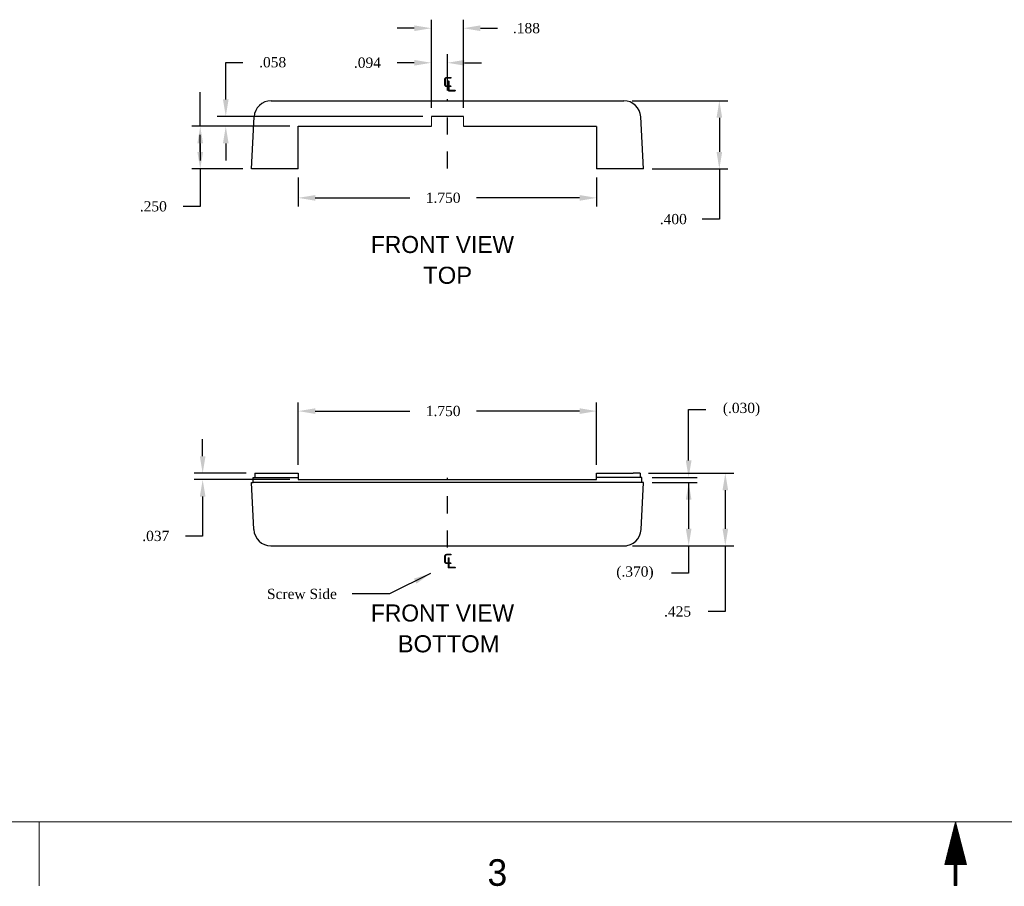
# Model space of a CAD drawing. Header units: millimetres. Extents: x -0.3 to 64.6, y -4.6 to 34.
# Tile 3 of 8: x 21.7 to 27.4, y 17.6 to 22.7. Entities that reach past the tile are written whole.
import ezdxf
from ezdxf.enums import TextEntityAlignment as Align

# ---------------------------------------------------------------- set-up
doc = ezdxf.new("R2010")
doc.units = ezdxf.units.MM
doc.header["$MEASUREMENT"] = 0
doc.linetypes.add('PHANTOM2', pattern=[1.25, 0.625, -0.125, 0.125, -0.125, 0.125, -0.125])
doc.layers.add('BORDER', color=1, linetype='Continuous', lineweight=5)
for name, color, linetype in [('Case Bottom', 10, 'Continuous'), ('Case Top', 40, 'Continuous'), ('Dimension-Text', 4, 'Continuous'), ('PEC05DBAN_Socket', 110, 'Continuous')]:
    doc.layers.add(name, color=color, linetype=linetype)
doc.styles.get("Standard").update_dxf_attribs({"font": 'TIMES.TTF'})
doc.styles.add('TXT', font='txt')
doc.dimstyles.get("Standard").update_dxf_attribs({"dimtxt": 0.06, "dimasz": 0.1, "dimexe": 0.05, "dimexo": 0.05, "dimgap": 0.09, "dimtad": 0, "dimtih": 1, "dimtoh": 1, "dimdec": 3, "dimzin": 4, "dimdsep": 46, "dimtxsty": 'Standard', "dimcen": 0.09, "dimadec": 0, "dimazin": 0, "dimtfac": 1, "dimtdec": 3, "dimtofl": 0, "dimtmove": 0, "dimatfit": 3, "dimfxl": 1, "dimtolj": 1, "dimtzin": 0, "dimarcsym": 0})

# ---------------------------------------------------------------- blocks, each defined once
blk = doc.blocks.new('*D24')
at = {"layer": 'Defpoints', "color": 0}
for p in [(25.3203, 19.9941), (25.2203, 19.6241), (25.5853, 19.6241)]:
    blk.add_point(p, dxfattribs=at)
at = {"layer": 'Dimension-Text', "color": 0, "lineweight": -2}
for p, q in [((25.3703, 19.9941), (25.6353, 19.9941)), ((25.5853, 19.9941), (25.5853, 19.7241)), ((25.2703, 19.6241), (25.6353, 19.6241)), ((25.5853, 19.6241), (25.5853, 19.4635)), ((25.5853, 19.4635), (25.4853, 19.4635))]:
    blk.add_line(p, q, dxfattribs=at)
at = {"layer": 'Dimension-Text', "color": 0}
blk.add_solid([(25.5687, 19.7241), (25.602, 19.7241), (25.5853, 19.6241)], dxfattribs=at)
at = {"layer": 'Dimension-Text', "color": 0, "insert": (25.2703, 19.4635), "char_height": 0.06, "attachment_point": 5}
blk.add_mtext('\\A1;(.370)', dxfattribs=at)
blk = doc.blocks.new('_None')
blk = doc.blocks.new('*D25')
at = {"layer": 'Defpoints', "color": 0}
for p in [(25.3003, 20.0491), (25.8003, 20.0491), (25.206, 19.6241)]:
    blk.add_point(p, dxfattribs=at)
at = {"layer": 'Dimension-Text', "color": 0, "lineweight": -2}
for p, q in [((25.3503, 20.0491), (25.8503, 20.0491)), ((25.8003, 19.9491), (25.8003, 19.7241)), ((25.256, 19.6241), (25.8503, 19.6241)), ((25.8003, 19.6241), (25.8003, 19.2385)), ((25.8003, 19.2385), (25.7003, 19.2385))]:
    blk.add_line(p, q, dxfattribs=at)
at = {"layer": 'Dimension-Text', "color": 0}
for points in [[(25.7837, 19.9491), (25.817, 19.9491), (25.8003, 20.0491)], [(25.7837, 19.7241), (25.817, 19.7241), (25.8003, 19.6241)]]:
    blk.add_solid(points, dxfattribs=at)
at = {"layer": 'Dimension-Text', "color": 0, "insert": (25.5203, 19.2385), "char_height": 0.06, "attachment_point": 5}
blk.add_mtext('\\A1;.425', dxfattribs=at)
blk = doc.blocks.new('*D26')
at = {"layer": 'Defpoints', "color": 0}
for p in [(23.2953, 20.4135), (23.2953, 20.0491), (25.0453, 20.0491)]:
    blk.add_point(p, dxfattribs=at)
at = {"layer": 'Dimension-Text', "color": 0, "lineweight": -2}
for p, q in [((23.2953, 20.0991), (23.2953, 20.4635)), ((25.0453, 20.0991), (25.0453, 20.4635)), ((23.3953, 20.4135), (23.9503, 20.4135)), ((24.9453, 20.4135), (24.3403, 20.4135))]:
    blk.add_line(p, q, dxfattribs=at)
at = {"layer": 'Dimension-Text', "color": 0}
for points in [[(23.3953, 20.4301), (23.3953, 20.3968), (23.2953, 20.4135)], [(24.9453, 20.4301), (24.9453, 20.3968), (25.0453, 20.4135)]]:
    blk.add_solid(points, dxfattribs=at)
at = {"layer": 'Dimension-Text', "color": 0, "insert": (24.1453, 20.4135), "char_height": 0.06, "attachment_point": 5}
blk.add_mtext('\\A1;1.750', dxfattribs=at)
blk = doc.blocks.new('*D27')
at = {"layer": 'Defpoints', "color": 0}
for p in [(23.0403, 20.0491), (22.7347, 20.0121), (23.2953, 20.0121)]:
    blk.add_point(p, dxfattribs=at)
at = {"layer": 'Dimension-Text', "color": 0, "lineweight": -2}
for p, q in [((22.7347, 20.1491), (22.7347, 20.2491)), ((22.9903, 20.0491), (22.6847, 20.0491)), ((23.2453, 20.0121), (22.6847, 20.0121)), ((22.7347, 19.9121), (22.7347, 19.681)), ((22.7347, 19.681), (22.6347, 19.681))]:
    blk.add_line(p, q, dxfattribs=at)
at = {"layer": 'Dimension-Text', "color": 0}
for points in [[(22.718, 20.1491), (22.7513, 20.1491), (22.7347, 20.0491)], [(22.718, 19.9121), (22.7513, 19.9121), (22.7347, 20.0121)]]:
    blk.add_solid(points, dxfattribs=at)
at = {"layer": 'Dimension-Text', "color": 0, "insert": (22.4597, 19.681), "char_height": 0.06, "attachment_point": 5}
blk.add_mtext('\\A1;.037', dxfattribs=at)
blk = doc.blocks.new('*D29')
at = {"layer": 'Defpoints', "color": 0}
for p in [(25.3203, 20.0241), (25.3203, 19.9941), (25.5853, 20.0241)]:
    blk.add_point(p, dxfattribs=at)
at = {"layer": 'Dimension-Text', "color": 0, "lineweight": -2}
for p, q in [((25.5853, 20.1241), (25.5853, 20.4224)), ((25.5853, 20.4224), (25.6853, 20.4224)), ((25.3703, 20.0241), (25.6353, 20.0241)), ((25.3703, 19.9941), (25.6353, 19.9941)), ((25.5853, 19.8941), (25.5853, 19.7941))]:
    blk.add_line(p, q, dxfattribs=at)
at = {"layer": 'Dimension-Text', "color": 0}
for points in [[(25.5687, 20.1241), (25.602, 20.1241), (25.5853, 20.0241)], [(25.5687, 19.8941), (25.602, 19.8941), (25.5853, 19.9941)]]:
    blk.add_solid(points, dxfattribs=at)
at = {"layer": 'Dimension-Text', "color": 0, "insert": (25.8953, 20.4224), "char_height": 0.06, "attachment_point": 5}
blk.add_mtext('\\A1;(.030)', dxfattribs=at)
blk = doc.blocks.new('*D30')
at = {"layer": 'Defpoints', "color": 0}
for p in [(25.2045, 22.233), (25.7653, 22.233), (25.3203, 21.833)]:
    blk.add_point(p, dxfattribs=at)
at = {"layer": 'Dimension-Text', "color": 0, "lineweight": -2}
for p, q in [((25.2545, 22.233), (25.8153, 22.233)), ((25.7653, 22.133), (25.7653, 21.933)), ((25.3703, 21.833), (25.8153, 21.833)), ((25.7653, 21.833), (25.7653, 21.5385)), ((25.7653, 21.5385), (25.6653, 21.5385))]:
    blk.add_line(p, q, dxfattribs=at)
at = {"layer": 'Dimension-Text', "color": 0}
for points in [[(25.7487, 22.133), (25.782, 22.133), (25.7653, 22.233)], [(25.7487, 21.933), (25.782, 21.933), (25.7653, 21.833)]]:
    blk.add_solid(points, dxfattribs=at)
at = {"layer": 'Dimension-Text', "color": 0, "insert": (25.4953, 21.5385), "char_height": 0.06, "attachment_point": 5}
blk.add_mtext('\\A1;.400', dxfattribs=at)
blk = doc.blocks.new('*D31')
at = {"layer": 'Defpoints', "color": 0}
for p in [(22.7203, 22.083), (23.2953, 22.083), (23.0203, 21.833)]:
    blk.add_point(p, dxfattribs=at)
at = {"layer": 'Dimension-Text', "color": 0, "lineweight": -2}
for p, q in [((22.7203, 22.183), (22.7203, 22.283)), ((22.7203, 22.083), (22.7203, 22.183)), ((23.2453, 22.083), (22.6703, 22.083)), ((22.7203, 21.933), (22.7203, 22.033)), ((22.7203, 21.983), (22.7203, 21.883)), ((22.9703, 21.833), (22.6703, 21.833)), ((22.7203, 21.833), (22.7203, 21.733)), ((22.7203, 21.733), (22.7203, 21.6135)), ((22.7203, 21.6135), (22.6203, 21.6135))]:
    blk.add_line(p, q, dxfattribs=at)
at = {"layer": 'Dimension-Text', "color": 0}
for points in [[(22.7037, 21.983), (22.737, 21.983), (22.7203, 22.083)], [(22.7037, 21.933), (22.737, 21.933), (22.7203, 21.833)]]:
    blk.add_solid(points, dxfattribs=at)
at = {"layer": 'Dimension-Text', "color": 0, "insert": (22.4453, 21.6135), "char_height": 0.06, "attachment_point": 5}
blk.add_mtext('\\A1;.250', dxfattribs=at)
blk = doc.blocks.new('*D32')
at = {"layer": 'Defpoints', "color": 0}
for p in [(23.2953, 21.833), (25.0453, 21.833), (25.0453, 21.6635)]:
    blk.add_point(p, dxfattribs=at)
at = {"layer": 'Dimension-Text', "color": 0, "lineweight": -2}
for p, q in [((23.2953, 21.783), (23.2953, 21.6135)), ((25.0453, 21.783), (25.0453, 21.6135)), ((23.3953, 21.6635), (23.9503, 21.6635)), ((24.9453, 21.6635), (24.3403, 21.6635))]:
    blk.add_line(p, q, dxfattribs=at)
at = {"layer": 'Dimension-Text', "color": 0}
for points in [[(23.3953, 21.6801), (23.3953, 21.6468), (23.2953, 21.6635)], [(24.9453, 21.6801), (24.9453, 21.6468), (25.0453, 21.6635)]]:
    blk.add_solid(points, dxfattribs=at)
at = {"layer": 'Dimension-Text', "color": 0, "insert": (24.1453, 21.6635), "char_height": 0.06, "attachment_point": 5}
blk.add_mtext('\\A1;1.750', dxfattribs=at)
blk = doc.blocks.new('*D60')
at = {"layer": 'Defpoints', "color": 0, "linetype": 'Continuous'}
for p in [(24.2637, 22.658), (24.0762, 22.141), (24.2637, 22.141)]:
    blk.add_point(p, dxfattribs=at)
at = {"layer": 'Dimension-Text', "color": 0, "linetype": 'Continuous', "lineweight": -2}
for p, q in [((24.0762, 22.191), (24.0762, 22.708)), ((24.2637, 22.191), (24.2637, 22.708)), ((23.9762, 22.658), (23.8762, 22.658)), ((24.3637, 22.658), (24.4637, 22.658))]:
    blk.add_line(p, q, dxfattribs=at)
at = {"layer": 'Dimension-Text', "color": 0, "linetype": 'Continuous'}
for points in [[(23.9762, 22.6746), (23.9762, 22.6413), (24.0762, 22.658)], [(24.3637, 22.6746), (24.3637, 22.6413), (24.2637, 22.658)]]:
    blk.add_solid(points, dxfattribs=at)
at = {"layer": 'Dimension-Text', "color": 0, "linetype": 'Continuous', "insert": (24.6337, 22.658), "char_height": 0.06, "attachment_point": 5}
blk.add_mtext('\\A1;.188', dxfattribs=at)
blk = doc.blocks.new('*D61')
at = {"layer": 'Defpoints', "color": 0, "linetype": 'Continuous'}
for p in [(24.0762, 22.4555), (24.1703, 22.243), (24.0762, 22.141)]:
    blk.add_point(p, dxfattribs=at)
at = {"layer": 'Dimension-Text', "color": 0, "linetype": 'Continuous', "lineweight": -2}
for p, q in [((24.0762, 22.191), (24.0762, 22.5055)), ((24.1703, 22.293), (24.1703, 22.5055)), ((23.9762, 22.4555), (23.8762, 22.4555)), ((24.2703, 22.4555), (24.3703, 22.4555))]:
    blk.add_line(p, q, dxfattribs=at)
at = {"layer": 'Dimension-Text', "color": 0, "linetype": 'Continuous'}
for points in [[(23.9762, 22.4721), (23.9762, 22.4388), (24.0762, 22.4555)], [(24.2703, 22.4721), (24.2703, 22.4388), (24.1703, 22.4555)]]:
    blk.add_solid(points, dxfattribs=at)
at = {"layer": 'Dimension-Text', "color": 0, "linetype": 'Continuous', "insert": (23.7012, 22.4555), "char_height": 0.06, "attachment_point": 5}
blk.add_mtext('\\A1;.094', dxfattribs=at)
blk = doc.blocks.new('*D62')
at = {"layer": 'Defpoints', "color": 0, "linetype": 'Continuous'}
for p in [(22.8703, 22.141), (24.0762, 22.141), (23.2953, 22.083)]:
    blk.add_point(p, dxfattribs=at)
at = {"layer": 'Dimension-Text', "color": 0, "linetype": 'Continuous', "lineweight": -2}
for p, q in [((22.8703, 22.241), (22.8703, 22.458)), ((22.8703, 22.458), (22.9703, 22.458)), ((24.0262, 22.141), (22.8203, 22.141)), ((23.2453, 22.083), (22.8203, 22.083)), ((22.8703, 21.983), (22.8703, 21.883))]:
    blk.add_line(p, q, dxfattribs=at)
at = {"layer": 'Dimension-Text', "color": 0, "linetype": 'Continuous'}
for points in [[(22.8537, 22.241), (22.887, 22.241), (22.8703, 22.141)], [(22.8537, 21.983), (22.887, 21.983), (22.8703, 22.083)]]:
    blk.add_solid(points, dxfattribs=at)
at = {"layer": 'Dimension-Text', "color": 0, "linetype": 'Continuous', "insert": (23.1453, 22.458), "char_height": 0.06, "attachment_point": 5}
blk.add_mtext('\\A1;.058', dxfattribs=at)

msp = doc.modelspace()

# ---------------------------------------------------------------- linework, layer by layer
at = {"layer": 'BORDER', "linetype": 'Continuous'}
for p, q in [((16.4006, 18.0055), (37.9006, 18.0055)), ((21.7756, 17.6305), (21.7756, 18.0055)), ((27.1506, 18.0055), (27.087, 17.7555)), ((27.2142, 17.7555), (27.1506, 18.0055)), ((27.1431, 17.7555), (27.087, 17.7555)), ((27.1431, 17.7555), (27.1431, 17.6315)), ((27.2142, 17.7555), (27.1581, 17.7555)), ((27.1581, 17.7555), (27.1581, 17.6315)), ((27.1581, 17.6315), (27.1431, 17.6315))]:
    msp.add_line(p, q, dxfattribs=at)
at = {"layer": 'BORDER'}
for p, q in [((27.1337, 17.9391), (27.1606, 17.9661)), ((27.1361, 17.9486), (27.1592, 17.9717)), ((27.1385, 17.9581), (27.1578, 17.9774)), ((27.1409, 17.9676), (27.1563, 17.983)), ((27.1434, 17.9771), (27.1549, 17.9886)), ((27.1458, 17.9866), (27.1535, 17.9943)), ((27.1482, 17.9961), (27.152, 17.9999)), ((27.1071, 17.8348), (27.1764, 17.9041)), ((27.1095, 17.8443), (27.175, 17.9097)), ((27.112, 17.8538), (27.1736, 17.9154)), ((27.1144, 17.8633), (27.1721, 17.921)), ((27.1168, 17.8727), (27.1707, 17.9266)), ((27.1192, 17.8822), (27.1692, 17.9323)), ((27.1216, 17.8917), (27.1678, 17.9379)), ((27.124, 17.9012), (27.1664, 17.9435)), ((27.1265, 17.9107), (27.1649, 17.9492)), ((27.1289, 17.9202), (27.1635, 17.9548)), ((27.1313, 17.9297), (27.1621, 17.9604)), ((27.0878, 17.7589), (27.1879, 17.859)), ((27.0902, 17.7684), (27.1865, 17.8646)), ((27.0915, 17.7555), (27.1893, 17.8534)), ((27.0926, 17.7779), (27.185, 17.8703)), ((27.0951, 17.7874), (27.1836, 17.8759)), ((27.0975, 17.7969), (27.1822, 17.8815)), ((27.0986, 17.7555), (27.1908, 17.8477)), ((27.0999, 17.8063), (27.1807, 17.8872)), ((27.1023, 17.8158), (27.1793, 17.8928)), ((27.1047, 17.8253), (27.1779, 17.8984)), ((27.1057, 17.7555), (27.1922, 17.8421)), ((27.1127, 17.7555), (27.1936, 17.8364)), ((27.1198, 17.7555), (27.1951, 17.8308)), ((27.1269, 17.7555), (27.1965, 17.8252)), ((27.1339, 17.7555), (27.1979, 17.8195)), ((27.141, 17.7555), (27.1994, 17.8139)), ((27.1431, 17.7505), (27.2008, 17.8083)), ((27.1431, 17.7435), (27.2022, 17.8026)), ((27.1622, 17.7555), (27.2037, 17.797)), ((27.1693, 17.7555), (27.2051, 17.7914)), ((27.1431, 17.7364), (27.1581, 17.7514)), ((27.1431, 17.7293), (27.1581, 17.7443)), ((27.1431, 17.7223), (27.1581, 17.7373)), ((27.1431, 17.7152), (27.1581, 17.7302)), ((27.1764, 17.7555), (27.2066, 17.7857)), ((27.1834, 17.7555), (27.208, 17.7801)), ((27.1905, 17.7555), (27.2094, 17.7744)), ((27.1976, 17.7555), (27.2109, 17.7688)), ((27.2047, 17.7555), (27.2123, 17.7632)), ((27.2117, 17.7555), (27.2137, 17.7575)), ((27.1431, 17.7081), (27.1581, 17.7231)), ((27.1431, 17.701), (27.1581, 17.716)), ((27.1431, 17.694), (27.1581, 17.709)), ((27.1431, 17.6869), (27.1581, 17.7019)), ((27.1431, 17.6798), (27.1581, 17.6948)), ((27.1431, 17.6728), (27.1581, 17.6878)), ((27.1431, 17.6657), (27.1581, 17.6807)), ((27.1431, 17.6586), (27.1581, 17.6736)), ((27.1431, 17.6516), (27.1581, 17.6665)), ((27.1431, 17.6445), (27.1581, 17.6595)), ((27.1431, 17.6374), (27.1581, 17.6524)), ((27.1443, 17.6315), (27.1581, 17.6453)), ((27.1514, 17.6315), (27.1581, 17.6383))]:
    msp.add_line(p, q, dxfattribs=at)
at = {"layer": 'Case Bottom'}
for p, q in [((23.0403, 20.0491), (23.0803, 20.0491)), ((23.0403, 20.0491), (23.0403, 20.0241)), ((23.0803, 20.0491), (23.2953, 20.0491)), ((23.2953, 20.0491), (23.2953, 20.0121)), ((25.0453, 20.0121), (25.0453, 20.0491)), ((25.0453, 20.0491), (25.2603, 20.0491)), ((25.3003, 20.0491), (25.2603, 20.0491)), ((25.3003, 20.0491), (25.3003, 20.0241)), ((23.0203, 19.9941), (23.0303, 19.9941)), ((23.0348, 19.7189), (23.0203, 19.9941)), ((23.0303, 20.0241), (23.2953, 20.0241)), ((23.0303, 19.9941), (23.0303, 20.0241)), ((25.3203, 19.9941), (23.0303, 19.9941)), ((23.2953, 20.0121), (25.0453, 20.0121)), ((23.2953, 20.0121), (25.0453, 20.0121)), ((25.3103, 20.0241), (25.0453, 20.0241)), ((25.3059, 19.7189), (25.3203, 19.9941)), ((25.3103, 19.9941), (25.3103, 20.0241)), ((23.1346, 19.6241), (25.2203, 19.6241))]:
    msp.add_line(p, q, dxfattribs=at)
for centre, start, end in [((23.1346, 19.7241), 183, 270), ((25.206, 19.7241), 270, 357)]:
    msp.add_arc(centre, 0.1, start, end, dxfattribs=at)
at = {"layer": 'Case Top'}
for p, q in [((23.1362, 22.233), (25.2045, 22.233)), ((23.0203, 21.833), (23.0363, 22.1382)), ((24.2637, 22.141), (24.0762, 22.141)), ((25.3203, 21.833), (25.3043, 22.1382)), ((23.2953, 21.833), (23.2953, 22.083)), ((23.2953, 22.083), (24.0762, 22.083)), ((24.2637, 22.083), (25.0453, 22.083)), ((25.0453, 22.081), (25.0453, 21.833)), ((23.2953, 21.833), (23.0203, 21.833)), ((25.3203, 21.833), (25.0453, 21.833))]:
    msp.add_line(p, q, dxfattribs=at)
at = {"layer": 'Case Top', "lineweight": 5}
for p, q in [((24.0762, 22.141), (24.0762, 22.083)), ((24.2637, 22.141), (24.2637, 22.083))]:
    msp.add_line(p, q, dxfattribs=at)
at = {"layer": 'Case Top'}
for centre, start, end in [((23.1362, 22.133), 90, 177), ((25.2045, 22.133), 3, 90)]:
    msp.add_arc(centre, 0.1, start, end, dxfattribs=at)
at = {"layer": 'Dimension-Text', "linetype": 'PHANTOM2', "ltscale": 0.1}
for p, q in [((24.1703, 21.835), (24.1703, 22.243)), ((24.1703, 19.6141), (24.1703, 20.0221))]:
    msp.add_line(p, q, dxfattribs=at)

# ---------------------------------------------------------------- texts
at = {"layer": 'BORDER', "style": 'TXT'}
msp.add_text('3', height=0.156, dxfattribs=at).set_placement((24.4631, 17.6305), align=Align.CENTER)
at = {"layer": 'Dimension-Text', "linetype": 'PHANTOM2', "char_height": 0.1, "width": 0.122412, "attachment_point": 1}
for insert in [(24.1411, 22.3971), (24.1411, 19.6013)]:
    msp.add_mtext('{\\fISOCPEUR|b0|i0|c0|p34;℄}', dxfattribs=dict(at, insert=insert))
at = {"layer": 'Dimension-Text', "color": 6, "linetype": 'Continuous', "insert": (23.5222, 19.3413), "char_height": 0.06, "attachment_point": 6}
msp.add_mtext('\\A1;Screw Side', dxfattribs=at)
at = {"layer": 'PEC05DBAN_Socket', "linetype": 'Continuous', "char_height": 0.1, "width": 1.85563, "attachment_point": 1}
for s, insert in [('\\pi0.48258;{\\fAndale Mono|b0|i0|c0|p49;FRONT VIEW}', (23.2391, 21.4402)), ('\\pi0.7889;{\\fArial|b0|i0|c0|p34;TOP}', (23.2391, 21.2597)), ('\\pi0.48258;{\\fAndale Mono|b0|i0|c0|p49;FRONT VIEW}', (23.2391, 19.2799)), ('\\pi0.63945;{\\fArial|b0|i0|c0|p34;BOTTOM}', (23.2391, 19.0994))]:
    msp.add_mtext(s, dxfattribs=dict(at, insert=insert))

# ---------------------------------------------------------------- dimensions: what is measured, and where the dimension line sits
at = {"layer": 'Dimension-Text', "linetype": 'Continuous'}
for base, p1, p2, picture, middle in [((24.2637057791, 22.6579726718), (24.0762057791, 22.1409726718), (24.2637057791, 22.1409726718), '*D60', (24.6337057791, 22.6579726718)), ((24.0762, 22.4555), (24.1703, 22.243), (24.0762, 22.141), '*D61', (23.7012, 22.4555))]:
    dim = msp.add_linear_dim(base=base, p1=p1, p2=p2, dimstyle='Standard', dxfattribs=at)
    dim.commit()
    dim.dimension.update_dxf_attribs({"geometry": picture, "text_midpoint": middle, "dimtype": 160})
dim = msp.add_linear_dim(base=(22.8703, 22.141), p1=(23.2953, 22.083), p2=(24.0762, 22.141), angle=90, dimstyle='Standard', dxfattribs=at)
dim.commit()
dim.dimension.update_dxf_attribs({"geometry": '*D62', "text_midpoint": (23.1453, 22.458), "dimtype": 160})
at = {"layer": 'Dimension-Text'}
for base, p1, p2, picture, middle in [((22.7203, 22.083), (23.0203, 21.833), (23.2953, 22.083), '*D31', (22.4453, 21.6135)), ((25.7653, 22.233), (25.3203, 21.833), (25.2045, 22.233), '*D30', (25.4953, 21.5385)), ((22.7347, 20.0121), (23.0403, 20.0491), (23.2953, 20.0121), '*D27', (22.4597, 19.681)), ((25.8003, 20.0491), (25.206, 19.6241), (25.3003, 20.0491), '*D25', (25.5203, 19.2385))]:
    dim = msp.add_linear_dim(base=base, p1=p1, p2=p2, angle=90, dimstyle='Standard', dxfattribs=at)
    dim.commit()
    dim.dimension.update_dxf_attribs({"geometry": picture, "text_midpoint": middle, "dimtype": 160})
for base, p1, p2, picture, middle in [((25.0453, 21.6635), (23.2953, 21.833), (25.0453, 21.833), '*D32', (24.1453, 21.6635)), ((23.2953, 20.4135), (25.0453, 20.0491), (23.2953, 20.0491), '*D26', (24.1453, 20.4135))]:
    dim = msp.add_linear_dim(base=base, p1=p1, p2=p2, dimstyle='Standard', dxfattribs=at)
    dim.commit()
    dim.dimension.update_dxf_attribs({"geometry": picture, "text_midpoint": middle, "dimtype": 160})
dim = msp.add_linear_dim(base=(25.5853, 20.0241), p1=(25.3203, 19.9941), p2=(25.3203, 20.0241), angle=90, text='(.030)', dimstyle='Standard', dxfattribs=at)
dim.commit()
dim.dimension.update_dxf_attribs({"geometry": '*D29', "text_midpoint": (25.8953, 20.4224), "dimtype": 160})
dim = msp.add_linear_dim(base=(25.5853, 19.6241), p1=(25.3203, 19.9941), p2=(25.2203, 19.6241), angle=90, text='(.370)', dimstyle='Standard', override={"dimblk1": 'None', "dimsah": 1, "dimtofl": 1, "dimtmove": 0}, dxfattribs=at)
dim.commit()
dim.dimension.update_dxf_attribs({"geometry": '*D24', "text_midpoint": (25.2703, 19.4635), "dimtype": 160})

# ---------------------------------------------------------------- leaders
at = {"layer": 'Dimension-Text', "color": 6, "linetype": 'Continuous', "annotation_type": 0, "has_hookline": 1, "hookline_direction": 1, "text_width": 0.393}
msp.add_leader([(24.0712, 19.4616), (23.8304, 19.3413), (23.6122, 19.3413)], dimstyle='Standard', dxfattribs=at)

doc.saveas('drawing.dxf')
